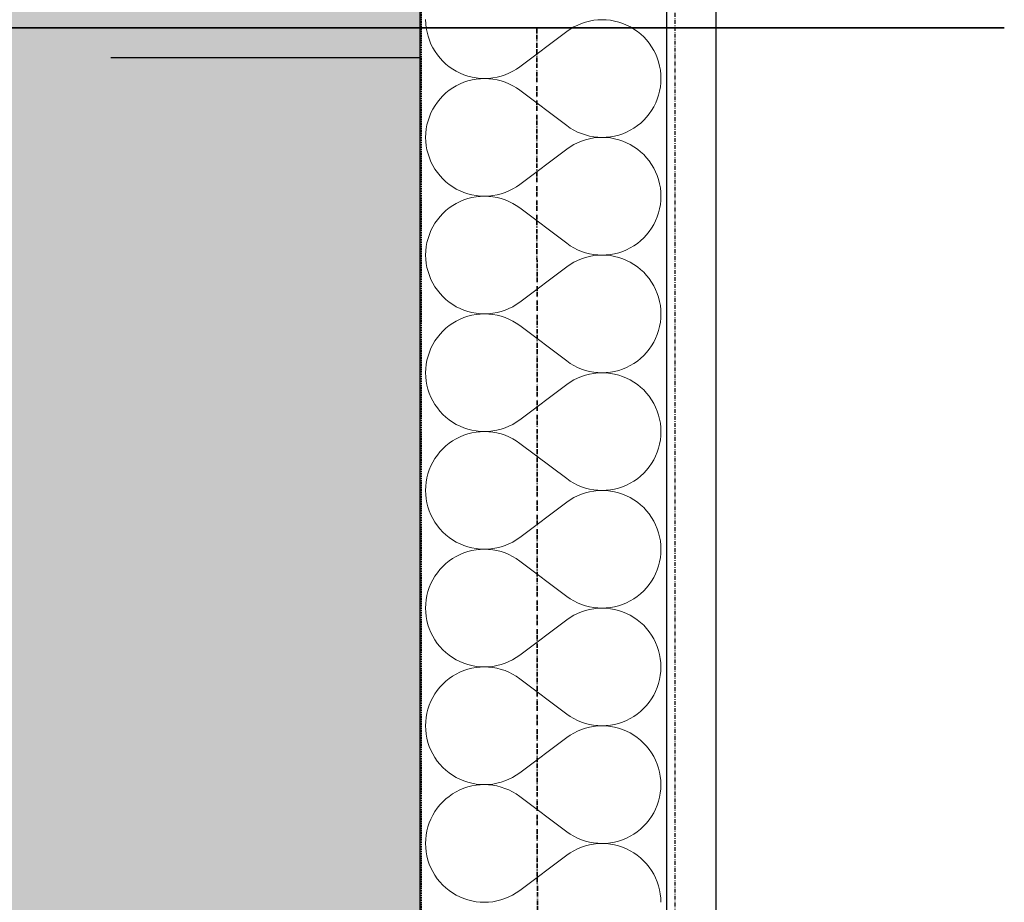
# Model space of a CAD drawing. Header units: millimetres. Extents: x -28761 to 4793, y -4271 to 20239.
# Tile 114 of 256: x -581 to 56, y 1410 to 1981. Entities that reach past the tile are written whole.
import ezdxf

# ---------------------------------------------------------------- set-up
doc = ezdxf.new("R2010")
doc.units = ezdxf.units.MM
doc.header["$MEASUREMENT"] = 0
for name, pattern in [('Telekomunikacni vodic', [9.25, 3, -0.75, 3, -0.75, 0.125, -0.75, 0.125, -0.75]), ('Wipeout_Contour', [1000, 0, -1000]), ('Čerchovaná M', [4.5, 2.5, -0.85, 0.3, -0.85]), ('Čárkovaná', [325, 200, -125]), ('čárkovaná 3', [1.5, 1, -0.5])]:
    doc.linetypes.add(name, pattern=pattern)
for name, color, linetype in [('5._POHLED ZÁPADNÍ_1_Konstrukce - nenosné', 7, 'Continuous'), ('5._POHLED ZÁPADNÍ_1_Konstrukce - nosné', 7, 'Continuous'), ('5._POHLED ZÁPADNÍ_1_Nové_Konstrukce - nenosné', 7, 'Continuous'), ('5._POHLED ZÁPADNÍ_1_Nové_Konstrukce - nosné', 7, 'Continuous'), ('5._POHLED ZÁPADNÍ_1_Nové_Výplně – Řezové', 7, 'Continuous'), ('5._POHLED ZÁPADNÍ_1_TZB - elektroinstalace', 7, 'Continuous'), ('5._POHLED ZÁPADNÍ_1_Výplně – Řezové', 7, 'Continuous')]:
    doc.layers.add(name, color=color, linetype=linetype)

# ---------------------------------------------------------------- blocks, each defined once
blk = doc.blocks.new('*X12', base_point=(-30186.65, -6515.26))
at = {"layer": '5._POHLED ZÁPADNÍ_1_Nové_Výplně – Řezové', "color": 21, "linetype": 'Continuous', "lineweight": 20, "true_color": 0xffaaaa}
for p, q in [((-318.61, 1981), (-318.51, 1978.28)), ((-318.51, 1978.28), (-318.22, 1975.57)), ((-220.18, 1977.53), (-222.61, 1976.31)), ((-217.66, 1978.57), (-220.18, 1977.53)), ((-215.08, 1979.43), (-217.66, 1978.57)), ((-212.45, 1980.11), (-215.08, 1979.43)), ((-209.77, 1980.59), (-212.45, 1980.11)), ((-207.07, 1980.88), (-209.77, 1980.59)), ((-204.35, 1980.98), (-207.07, 1980.88)), ((-201.63, 1980.89), (-204.35, 1980.98)), ((-198.92, 1980.6), (-201.63, 1980.89)), ((-196.25, 1980.11), (-198.92, 1980.6)), ((-193.61, 1979.44), (-196.25, 1980.11)), ((-191.03, 1978.58), (-193.61, 1979.44)), ((-188.51, 1977.54), (-191.03, 1978.58)), ((-186.08, 1976.33), (-188.51, 1977.54)), ((-318.22, 1975.57), (-317.74, 1972.9)), ((-317.74, 1972.9), (-317.07, 1970.26)), ((-317.07, 1970.26), (-316.21, 1967.68)), ((-227.18, 1973.37), (-257.66, 1950.51)), ((-224.95, 1974.92), (-227.18, 1973.37)), ((-222.61, 1976.31), (-224.95, 1974.92)), ((-183.74, 1974.94), (-186.08, 1976.33)), ((-181.51, 1973.39), (-183.74, 1974.94)), ((-179.39, 1971.68), (-181.51, 1973.39)), ((-177.4, 1969.83), (-179.39, 1971.68)), ((-316.21, 1967.68), (-315.17, 1965.17)), ((-315.17, 1965.17), (-313.95, 1962.73)), ((-175.54, 1967.84), (-177.4, 1969.83)), ((-173.83, 1965.72), (-175.54, 1967.84)), ((-172.28, 1963.48), (-173.83, 1965.72)), ((-313.95, 1962.73), (-312.56, 1960.39)), ((-312.56, 1960.39), (-311.01, 1958.16)), ((-311.01, 1958.16), (-309.3, 1956.04)), ((-170.89, 1961.14), (-172.28, 1963.48)), ((-169.68, 1958.71), (-170.89, 1961.14)), ((-168.63, 1956.2), (-169.68, 1958.71)), ((-309.3, 1956.04), (-307.45, 1954.05)), ((-307.45, 1954.05), (-305.45, 1952.2)), ((-305.45, 1952.2), (-303.34, 1950.49)), ((-167.78, 1953.62), (-168.63, 1956.2)), ((-167.1, 1950.98), (-167.78, 1953.62)), ((-166.62, 1948.3), (-167.1, 1950.98)), ((-303.34, 1950.49), (-301.1, 1948.94)), ((-301.1, 1948.94), (-298.76, 1947.55)), ((-298.76, 1947.55), (-296.33, 1946.33)), ((-296.33, 1946.33), (-293.81, 1945.29)), ((-293.81, 1945.29), (-291.23, 1944.44)), ((-269.76, 1944.45), (-267.18, 1945.31)), ((-267.18, 1945.31), (-264.66, 1946.35)), ((-264.66, 1946.35), (-262.23, 1947.57)), ((-262.23, 1947.57), (-259.89, 1948.96)), ((-259.89, 1948.96), (-257.66, 1950.51)), ((-166.33, 1945.6), (-166.62, 1948.3)), ((-166.23, 1942.88), (-166.33, 1945.6)), ((-298.76, 1938.25), (-301.1, 1936.86)), ((-296.33, 1939.46), (-298.76, 1938.25)), ((-293.81, 1940.5), (-296.33, 1939.46)), ((-291.23, 1941.36), (-293.81, 1940.5)), ((-291.23, 1944.44), (-288.6, 1943.76)), ((-288.6, 1942.03), (-291.23, 1941.36)), ((-288.6, 1943.76), (-285.92, 1943.28)), ((-285.92, 1942.51), (-288.6, 1942.03)), ((-285.92, 1943.28), (-283.21, 1942.99)), ((-283.21, 1942.8), (-285.92, 1942.51)), ((-283.21, 1942.99), (-280.49, 1942.9)), ((-280.49, 1942.9), (-283.21, 1942.8)), ((-280.49, 1942.9), (-277.78, 1942.99)), ((-277.78, 1942.8), (-280.49, 1942.9)), ((-277.78, 1942.99), (-275.07, 1943.29)), ((-275.07, 1942.5), (-277.78, 1942.8)), ((-275.07, 1943.29), (-272.39, 1943.77)), ((-272.39, 1942.02), (-275.07, 1942.5)), ((-272.39, 1943.77), (-269.76, 1944.45)), ((-269.76, 1941.34), (-272.39, 1942.02)), ((-267.18, 1940.48), (-269.76, 1941.34)), ((-264.67, 1939.44), (-267.18, 1940.48)), ((-262.23, 1938.22), (-264.67, 1939.44)), ((-259.9, 1936.83), (-262.23, 1938.22)), ((-166.62, 1937.46), (-166.33, 1940.16)), ((-166.33, 1940.16), (-166.23, 1942.88)), ((-307.45, 1931.75), (-309.3, 1929.76)), ((-305.46, 1933.6), (-307.45, 1931.75)), ((-303.34, 1935.31), (-305.46, 1933.6)), ((-301.1, 1936.86), (-303.34, 1935.31)), ((-257.66, 1935.27), (-259.9, 1936.83)), ((-227.19, 1912.41), (-257.66, 1935.27)), ((-168.64, 1929.56), (-167.78, 1932.14)), ((-167.78, 1932.14), (-167.11, 1934.78)), ((-167.11, 1934.78), (-166.62, 1937.46)), ((-312.56, 1925.41), (-313.95, 1923.07)), ((-311.01, 1927.64), (-312.56, 1925.41)), ((-309.3, 1929.76), (-311.01, 1927.64)), ((-170.9, 1924.62), (-169.68, 1927.05)), ((-169.68, 1927.05), (-168.64, 1929.56)), ((-315.17, 1920.64), (-316.21, 1918.12)), ((-313.95, 1923.07), (-315.17, 1920.64)), ((-175.55, 1917.93), (-173.84, 1920.04)), ((-173.84, 1920.04), (-172.29, 1922.28)), ((-172.29, 1922.28), (-170.9, 1924.62)), ((-317.75, 1912.91), (-318.23, 1910.23)), ((-317.07, 1915.54), (-317.75, 1912.91)), ((-316.21, 1918.12), (-317.07, 1915.54)), ((-181.51, 1912.38), (-179.39, 1914.08)), ((-179.39, 1914.08), (-177.4, 1915.94)), ((-177.4, 1915.94), (-175.55, 1917.93)), ((-318.52, 1907.53), (-318.62, 1904.81)), ((-318.23, 1910.23), (-318.52, 1907.53)), ((-227.19, 1912.41), (-224.96, 1910.86)), ((-224.96, 1910.86), (-222.62, 1909.47)), ((-222.62, 1909.47), (-220.19, 1908.25)), ((-220.19, 1908.25), (-217.67, 1907.2)), ((-217.67, 1907.2), (-215.09, 1906.34)), ((-215.09, 1906.34), (-212.46, 1905.67)), ((-196.26, 1905.66), (-193.62, 1906.33)), ((-193.62, 1906.33), (-191.04, 1907.18)), ((-191.04, 1907.18), (-188.52, 1908.22)), ((-188.52, 1908.22), (-186.09, 1909.44)), ((-186.09, 1909.44), (-183.75, 1910.83)), ((-183.75, 1910.83), (-181.51, 1912.38)), ((-318.62, 1904.81), (-318.52, 1902.09)), ((-318.52, 1902.09), (-318.23, 1899.38)), ((-222.62, 1900.12), (-224.96, 1898.73)), ((-220.19, 1901.34), (-222.62, 1900.12)), ((-217.67, 1902.38), (-220.19, 1901.34)), ((-215.09, 1903.24), (-217.67, 1902.38)), ((-212.46, 1903.92), (-215.09, 1903.24)), ((-212.46, 1905.67), (-209.78, 1905.18)), ((-209.78, 1904.4), (-212.46, 1903.92)), ((-209.78, 1905.18), (-207.08, 1904.89)), ((-207.08, 1904.69), (-209.78, 1904.4)), ((-207.08, 1904.89), (-204.36, 1904.79)), ((-204.36, 1904.79), (-207.08, 1904.69)), ((-204.36, 1904.79), (-201.64, 1904.89)), ((-201.64, 1904.69), (-204.36, 1904.79)), ((-201.64, 1904.89), (-198.93, 1905.17)), ((-198.93, 1904.41), (-201.64, 1904.69)), ((-198.93, 1905.17), (-196.26, 1905.66)), ((-196.26, 1903.92), (-198.93, 1904.41)), ((-193.62, 1903.25), (-196.26, 1903.92)), ((-191.04, 1902.39), (-193.62, 1903.25)), ((-188.52, 1901.35), (-191.04, 1902.39)), ((-186.09, 1900.14), (-188.52, 1901.35)), ((-183.75, 1898.75), (-186.09, 1900.14)), ((-318.23, 1899.38), (-317.75, 1896.71)), ((-317.75, 1896.71), (-317.08, 1894.07)), ((-317.08, 1894.07), (-316.22, 1891.49)), ((-227.19, 1897.17), (-257.67, 1874.32)), ((-224.96, 1898.73), (-227.19, 1897.17)), ((-181.52, 1897.2), (-183.75, 1898.75)), ((-179.4, 1895.49), (-181.52, 1897.2)), ((-177.41, 1893.64), (-179.4, 1895.49)), ((-175.55, 1891.65), (-177.41, 1893.64)), ((-316.22, 1891.49), (-315.18, 1888.97)), ((-315.18, 1888.97), (-313.96, 1886.54)), ((-173.84, 1889.53), (-175.55, 1891.65)), ((-172.29, 1887.29), (-173.84, 1889.53)), ((-170.9, 1884.95), (-172.29, 1887.29)), ((-313.96, 1886.54), (-312.57, 1884.2)), ((-312.57, 1884.2), (-311.02, 1881.97)), ((-311.02, 1881.97), (-309.31, 1879.85)), ((-169.69, 1882.52), (-170.9, 1884.95)), ((-168.65, 1880.01), (-169.69, 1882.52)), ((-309.31, 1879.85), (-307.46, 1877.86)), ((-307.46, 1877.86), (-305.46, 1876.01)), ((-305.46, 1876.01), (-303.35, 1874.3)), ((-167.79, 1877.43), (-168.65, 1880.01)), ((-167.11, 1874.79), (-167.79, 1877.43)), ((-166.63, 1872.11), (-167.11, 1874.79)), ((-303.35, 1874.3), (-301.11, 1872.75)), ((-301.11, 1872.75), (-298.77, 1871.36)), ((-298.77, 1871.36), (-296.34, 1870.14)), ((-296.34, 1870.14), (-293.82, 1869.1)), ((-293.82, 1869.1), (-291.24, 1868.24)), ((-291.24, 1868.24), (-288.61, 1867.57)), ((-272.4, 1867.58), (-269.77, 1868.26)), ((-269.77, 1868.26), (-267.19, 1869.12)), ((-267.19, 1869.12), (-264.67, 1870.16)), ((-264.67, 1870.16), (-262.24, 1871.38)), ((-262.24, 1871.38), (-259.9, 1872.77)), ((-259.9, 1872.77), (-257.67, 1874.32)), ((-166.34, 1869.41), (-166.63, 1872.11)), ((-166.24, 1866.69), (-166.34, 1869.41)), ((-298.77, 1862.06), (-301.11, 1860.67)), ((-296.34, 1863.27), (-298.77, 1862.06)), ((-293.82, 1864.31), (-296.34, 1863.27)), ((-291.24, 1865.17), (-293.82, 1864.31)), ((-288.61, 1865.84), (-291.24, 1865.17)), ((-288.61, 1867.57), (-285.93, 1867.09)), ((-285.93, 1866.32), (-288.61, 1865.84)), ((-285.93, 1867.09), (-283.22, 1866.8)), ((-283.22, 1866.61), (-285.93, 1866.32)), ((-283.22, 1866.8), (-280.5, 1866.71)), ((-280.5, 1866.71), (-283.22, 1866.61)), ((-280.5, 1866.71), (-277.79, 1866.8)), ((-277.79, 1866.61), (-280.5, 1866.71)), ((-277.79, 1866.8), (-275.08, 1867.1)), ((-275.08, 1866.31), (-277.79, 1866.61)), ((-275.08, 1867.1), (-272.4, 1867.58)), ((-272.4, 1865.83), (-275.08, 1866.31)), ((-269.77, 1865.15), (-272.4, 1865.83)), ((-267.19, 1864.29), (-269.77, 1865.15)), ((-264.68, 1863.25), (-267.19, 1864.29)), ((-262.24, 1862.03), (-264.68, 1863.25)), ((-259.91, 1860.64), (-262.24, 1862.03)), ((-166.63, 1861.27), (-166.34, 1863.97)), ((-166.34, 1863.97), (-166.24, 1866.69)), ((-307.46, 1855.56), (-309.31, 1853.57)), ((-305.47, 1857.41), (-307.46, 1855.56)), ((-303.35, 1859.12), (-305.47, 1857.41)), ((-301.11, 1860.67), (-303.35, 1859.12)), ((-257.67, 1859.08), (-259.91, 1860.64)), ((-227.2, 1836.22), (-257.67, 1859.08)), ((-168.65, 1853.37), (-167.79, 1855.95)), ((-167.79, 1855.95), (-167.12, 1858.59)), ((-167.12, 1858.59), (-166.63, 1861.27)), ((-312.57, 1849.22), (-313.96, 1846.88)), ((-311.02, 1851.45), (-312.57, 1849.22)), ((-309.31, 1853.57), (-311.02, 1851.45)), ((-170.91, 1848.43), (-169.69, 1850.86)), ((-169.69, 1850.86), (-168.65, 1853.37)), ((-315.18, 1844.45), (-316.22, 1841.93)), ((-313.96, 1846.88), (-315.18, 1844.45)), ((-175.56, 1841.74), (-173.85, 1843.85)), ((-173.85, 1843.85), (-172.3, 1846.09)), ((-172.3, 1846.09), (-170.91, 1848.43)), ((-317.76, 1836.72), (-318.24, 1834.04)), ((-317.08, 1839.35), (-317.76, 1836.72)), ((-316.22, 1841.93), (-317.08, 1839.35)), ((-227.2, 1836.22), (-224.97, 1834.67)), ((-183.76, 1834.64), (-181.52, 1836.19)), ((-181.52, 1836.19), (-179.41, 1837.89)), ((-179.41, 1837.89), (-177.41, 1839.75)), ((-177.41, 1839.75), (-175.56, 1841.74)), ((-318.53, 1831.33), (-318.63, 1828.62)), ((-318.24, 1834.04), (-318.53, 1831.33)), ((-224.97, 1834.67), (-222.63, 1833.28)), ((-222.63, 1833.28), (-220.2, 1832.06)), ((-220.2, 1832.06), (-217.68, 1831.01)), ((-217.68, 1831.01), (-215.1, 1830.15)), ((-215.1, 1830.15), (-212.47, 1829.48)), ((-196.27, 1829.46), (-193.63, 1830.14)), ((-193.63, 1830.14), (-191.05, 1830.99)), ((-191.05, 1830.99), (-188.53, 1832.03)), ((-188.53, 1832.03), (-186.1, 1833.25)), ((-186.1, 1833.25), (-183.76, 1834.64)), ((-318.63, 1828.62), (-318.53, 1825.9)), ((-318.53, 1825.9), (-318.24, 1823.19)), ((-222.63, 1823.93), (-224.97, 1822.54)), ((-220.2, 1825.15), (-222.63, 1823.93)), ((-217.69, 1826.19), (-220.2, 1825.15)), ((-215.1, 1827.05), (-217.69, 1826.19)), ((-212.47, 1827.72), (-215.1, 1827.05)), ((-212.47, 1829.48), (-209.79, 1828.99)), ((-209.79, 1828.21), (-212.47, 1827.72)), ((-209.79, 1828.99), (-207.09, 1828.7)), ((-207.09, 1828.5), (-209.79, 1828.21)), ((-207.09, 1828.7), (-204.37, 1828.6)), ((-204.37, 1828.6), (-207.09, 1828.5)), ((-204.37, 1828.6), (-201.65, 1828.7)), ((-201.65, 1828.5), (-204.37, 1828.6)), ((-201.65, 1828.7), (-198.94, 1828.98)), ((-198.94, 1828.21), (-201.65, 1828.5)), ((-198.94, 1828.98), (-196.27, 1829.46)), ((-196.27, 1827.73), (-198.94, 1828.21)), ((-193.63, 1827.06), (-196.27, 1827.73)), ((-191.05, 1826.2), (-193.63, 1827.06)), ((-188.54, 1825.16), (-191.05, 1826.2)), ((-186.1, 1823.95), (-188.54, 1825.16)), ((-183.76, 1822.56), (-186.1, 1823.95)), ((-318.24, 1823.19), (-317.76, 1820.51)), ((-317.76, 1820.51), (-317.09, 1817.88)), ((-317.09, 1817.88), (-316.23, 1815.3)), ((-227.2, 1820.98), (-257.68, 1798.13)), ((-224.97, 1822.54), (-227.2, 1820.98)), ((-181.53, 1821.01), (-183.76, 1822.56)), ((-179.41, 1819.3), (-181.53, 1821.01)), ((-177.42, 1817.45), (-179.41, 1819.3)), ((-175.56, 1815.46), (-177.42, 1817.45)), ((-316.23, 1815.3), (-315.19, 1812.78)), ((-315.19, 1812.78), (-313.97, 1810.35)), ((-173.86, 1813.34), (-175.56, 1815.46)), ((-172.3, 1811.1), (-173.86, 1813.34)), ((-170.91, 1808.76), (-172.3, 1811.1)), ((-313.97, 1810.35), (-312.58, 1808.01)), ((-312.58, 1808.01), (-311.03, 1805.78)), ((-311.03, 1805.78), (-309.32, 1803.66)), ((-169.7, 1806.33), (-170.91, 1808.76)), ((-168.66, 1803.82), (-169.7, 1806.33)), ((-309.32, 1803.66), (-307.47, 1801.67)), ((-307.47, 1801.67), (-305.48, 1799.81)), ((-305.48, 1799.81), (-303.36, 1798.11)), ((-303.36, 1798.11), (-301.12, 1796.56)), ((-259.91, 1796.58), (-257.68, 1798.13)), ((-167.8, 1801.24), (-168.66, 1803.82)), ((-167.12, 1798.6), (-167.8, 1801.24)), ((-166.64, 1795.92), (-167.12, 1798.6)), ((-301.12, 1796.56), (-298.78, 1795.17)), ((-298.78, 1795.17), (-296.35, 1793.95)), ((-296.35, 1793.95), (-293.83, 1792.91)), ((-293.83, 1792.91), (-291.25, 1792.05)), ((-291.25, 1792.05), (-288.62, 1791.38)), ((-272.41, 1791.39), (-269.78, 1792.07)), ((-269.78, 1792.07), (-267.2, 1792.93)), ((-267.2, 1792.93), (-264.69, 1793.97)), ((-264.69, 1793.97), (-262.25, 1795.19)), ((-262.25, 1795.19), (-259.91, 1796.58)), ((-166.35, 1793.22), (-166.64, 1795.92)), ((-166.25, 1790.5), (-166.35, 1793.22)), ((-298.78, 1785.87), (-301.12, 1784.48)), ((-296.35, 1787.08), (-298.78, 1785.87)), ((-293.84, 1788.12), (-296.35, 1787.08)), ((-291.25, 1788.98), (-293.84, 1788.12)), ((-288.62, 1789.65), (-291.25, 1788.98)), ((-288.62, 1791.38), (-285.94, 1790.9)), ((-285.94, 1790.13), (-288.62, 1789.65)), ((-285.94, 1790.9), (-283.23, 1790.61)), ((-283.23, 1790.42), (-285.94, 1790.13)), ((-283.23, 1790.61), (-280.52, 1790.52)), ((-280.52, 1790.52), (-283.23, 1790.42)), ((-280.52, 1790.52), (-277.8, 1790.61)), ((-277.8, 1790.42), (-280.52, 1790.52)), ((-277.8, 1790.61), (-275.09, 1790.91)), ((-275.09, 1790.12), (-277.8, 1790.42)), ((-275.09, 1790.91), (-272.41, 1791.39)), ((-272.41, 1789.64), (-275.09, 1790.12)), ((-269.78, 1788.96), (-272.41, 1789.64)), ((-267.2, 1788.1), (-269.78, 1788.96)), ((-264.69, 1787.06), (-267.2, 1788.1)), ((-262.25, 1785.84), (-264.69, 1787.06)), ((-259.92, 1784.45), (-262.25, 1785.84)), ((-166.64, 1785.08), (-166.35, 1787.78)), ((-166.35, 1787.78), (-166.25, 1790.5)), ((-307.47, 1779.37), (-309.32, 1777.38)), ((-305.48, 1781.22), (-307.47, 1779.37)), ((-303.36, 1782.93), (-305.48, 1781.22)), ((-301.12, 1784.48), (-303.36, 1782.93)), ((-257.68, 1782.89), (-259.92, 1784.45)), ((-227.21, 1760.03), (-257.68, 1782.89)), ((-168.66, 1777.18), (-167.8, 1779.76)), ((-167.8, 1779.76), (-167.13, 1782.4)), ((-167.13, 1782.4), (-166.64, 1785.08)), ((-312.59, 1773.03), (-313.97, 1770.69)), ((-311.03, 1775.26), (-312.59, 1773.03)), ((-309.32, 1777.38), (-311.03, 1775.26)), ((-170.92, 1772.24), (-169.7, 1774.67)), ((-169.7, 1774.67), (-168.66, 1777.18)), ((-315.19, 1768.26), (-316.23, 1765.74)), ((-313.97, 1770.69), (-315.19, 1768.26)), ((-175.57, 1765.55), (-173.86, 1767.66)), ((-173.86, 1767.66), (-172.31, 1769.9)), ((-172.31, 1769.9), (-170.92, 1772.24)), ((-317.77, 1760.53), (-318.25, 1757.85)), ((-317.09, 1763.16), (-317.77, 1760.53)), ((-316.23, 1765.74), (-317.09, 1763.16)), ((-227.21, 1760.03), (-224.98, 1758.48)), ((-183.77, 1758.45), (-181.54, 1760)), ((-181.54, 1760), (-179.42, 1761.7)), ((-179.42, 1761.7), (-177.42, 1763.55)), ((-177.42, 1763.55), (-175.57, 1765.55)), ((-318.54, 1755.14), (-318.64, 1752.43)), ((-318.25, 1757.85), (-318.54, 1755.14)), ((-224.98, 1758.48), (-222.64, 1757.09)), ((-222.64, 1757.09), (-220.21, 1755.87)), ((-220.21, 1755.87), (-217.7, 1754.82)), ((-217.7, 1754.82), (-215.11, 1753.96)), ((-215.11, 1753.96), (-212.48, 1753.29)), ((-212.48, 1753.29), (-209.8, 1752.8)), ((-198.95, 1752.79), (-196.28, 1753.27)), ((-196.28, 1753.27), (-193.64, 1753.95)), ((-193.64, 1753.95), (-191.06, 1754.8)), ((-191.06, 1754.8), (-188.54, 1755.84)), ((-188.54, 1755.84), (-186.11, 1757.06)), ((-186.11, 1757.06), (-183.77, 1758.45)), ((-318.64, 1752.43), (-318.54, 1749.71)), ((-318.54, 1749.71), (-318.25, 1747)), ((-318.25, 1747), (-317.77, 1744.32)), ((-222.64, 1747.74), (-224.98, 1746.35)), ((-220.21, 1748.96), (-222.64, 1747.74)), ((-217.7, 1750), (-220.21, 1748.96)), ((-215.12, 1750.86), (-217.7, 1750)), ((-212.48, 1751.53), (-215.12, 1750.86)), ((-209.8, 1752.02), (-212.48, 1751.53)), ((-209.8, 1752.8), (-207.1, 1752.51)), ((-207.1, 1752.31), (-209.8, 1752.02)), ((-207.1, 1752.51), (-204.38, 1752.41)), ((-204.38, 1752.41), (-207.1, 1752.31)), ((-204.38, 1752.41), (-201.66, 1752.5)), ((-201.66, 1752.31), (-204.38, 1752.41)), ((-201.66, 1752.5), (-198.95, 1752.79)), ((-198.95, 1752.02), (-201.66, 1752.31)), ((-196.28, 1751.54), (-198.95, 1752.02)), ((-193.64, 1750.87), (-196.28, 1751.54)), ((-191.06, 1750.01), (-193.64, 1750.87)), ((-188.55, 1748.97), (-191.06, 1750.01)), ((-186.11, 1747.76), (-188.55, 1748.97)), ((-183.77, 1746.37), (-186.11, 1747.76)), ((-317.77, 1744.32), (-317.1, 1741.69)), ((-317.1, 1741.69), (-316.24, 1739.11)), ((-227.21, 1744.79), (-257.69, 1721.94)), ((-224.98, 1746.35), (-227.21, 1744.79)), ((-181.54, 1744.82), (-183.77, 1746.37)), ((-179.42, 1743.11), (-181.54, 1744.82)), ((-177.43, 1741.26), (-179.42, 1743.11)), ((-175.57, 1739.27), (-177.43, 1741.26)), ((-316.24, 1739.11), (-315.2, 1736.59)), ((-315.2, 1736.59), (-313.98, 1734.16)), ((-313.98, 1734.16), (-312.59, 1731.82)), ((-173.87, 1737.15), (-175.57, 1739.27)), ((-172.31, 1734.91), (-173.87, 1737.15)), ((-170.93, 1732.57), (-172.31, 1734.91)), ((-312.59, 1731.82), (-311.04, 1729.59)), ((-311.04, 1729.59), (-309.33, 1727.47)), ((-169.71, 1730.14), (-170.93, 1732.57)), ((-168.67, 1727.63), (-169.71, 1730.14)), ((-309.33, 1727.47), (-307.48, 1725.48)), ((-307.48, 1725.48), (-305.49, 1723.62)), ((-305.49, 1723.62), (-303.37, 1721.92)), ((-303.37, 1721.92), (-301.13, 1720.37)), ((-259.93, 1720.39), (-257.69, 1721.94)), ((-167.81, 1725.05), (-168.67, 1727.63)), ((-167.13, 1722.41), (-167.81, 1725.05)), ((-166.65, 1719.73), (-167.13, 1722.41)), ((-301.13, 1720.37), (-298.79, 1718.98)), ((-298.79, 1718.98), (-296.36, 1717.76)), ((-296.36, 1717.76), (-293.85, 1716.72)), ((-293.85, 1716.72), (-291.26, 1715.86)), ((-291.26, 1715.86), (-288.63, 1715.19)), ((-288.63, 1715.19), (-285.95, 1714.71)), ((-275.1, 1714.72), (-272.43, 1715.2)), ((-272.43, 1715.2), (-269.79, 1715.87)), ((-269.79, 1715.87), (-267.21, 1716.74)), ((-267.21, 1716.74), (-264.7, 1717.78)), ((-264.7, 1717.78), (-262.26, 1719)), ((-262.26, 1719), (-259.93, 1720.39)), ((-166.36, 1717.03), (-166.65, 1719.73)), ((-166.26, 1714.31), (-166.36, 1717.03)), ((-298.79, 1709.68), (-301.13, 1708.29)), ((-296.36, 1710.89), (-298.79, 1709.68)), ((-293.85, 1711.93), (-296.36, 1710.89)), ((-291.26, 1712.79), (-293.85, 1711.93)), ((-288.63, 1713.46), (-291.26, 1712.79)), ((-285.95, 1713.94), (-288.63, 1713.46)), ((-285.95, 1714.71), (-283.24, 1714.42)), ((-283.24, 1714.23), (-285.95, 1713.94)), ((-283.24, 1714.42), (-280.53, 1714.32)), ((-280.53, 1714.32), (-283.24, 1714.23)), ((-280.53, 1714.32), (-277.81, 1714.42)), ((-277.81, 1714.23), (-280.53, 1714.32)), ((-277.81, 1714.42), (-275.1, 1714.72)), ((-275.1, 1713.93), (-277.81, 1714.23)), ((-272.43, 1713.45), (-275.1, 1713.93)), ((-269.79, 1712.77), (-272.43, 1713.45)), ((-267.21, 1711.91), (-269.79, 1712.77)), ((-264.7, 1710.87), (-267.21, 1711.91)), ((-262.27, 1709.65), (-264.7, 1710.87)), ((-259.93, 1708.26), (-262.27, 1709.65)), ((-167.14, 1706.21), (-166.65, 1708.89)), ((-166.65, 1708.89), (-166.36, 1711.59)), ((-166.36, 1711.59), (-166.26, 1714.31)), ((-307.48, 1703.18), (-309.34, 1701.19)), ((-305.49, 1705.03), (-307.48, 1703.18)), ((-303.37, 1706.74), (-305.49, 1705.03)), ((-301.13, 1708.29), (-303.37, 1706.74)), ((-257.69, 1706.7), (-259.93, 1708.26)), ((-227.22, 1683.84), (-257.69, 1706.7)), ((-168.67, 1700.99), (-167.81, 1703.57)), ((-167.81, 1703.57), (-167.14, 1706.21)), ((-312.6, 1696.84), (-313.98, 1694.5)), ((-311.04, 1699.07), (-312.6, 1696.84)), ((-309.34, 1701.19), (-311.04, 1699.07)), ((-172.32, 1693.71), (-170.93, 1696.05)), ((-170.93, 1696.05), (-169.71, 1698.48)), ((-169.71, 1698.48), (-168.67, 1700.99)), ((-316.25, 1689.55), (-317.1, 1686.97)), ((-315.2, 1692.07), (-316.25, 1689.55)), ((-313.98, 1694.5), (-315.2, 1692.07)), ((-175.58, 1689.35), (-173.87, 1691.47)), ((-173.87, 1691.47), (-172.32, 1693.71)), ((-317.78, 1684.34), (-318.26, 1681.66)), ((-317.1, 1686.97), (-317.78, 1684.34)), ((-227.22, 1683.84), (-224.99, 1682.29)), ((-183.78, 1682.26), (-181.55, 1683.81)), ((-181.55, 1683.81), (-179.43, 1685.51)), ((-179.43, 1685.51), (-177.43, 1687.36)), ((-177.43, 1687.36), (-175.58, 1689.35)), ((-318.55, 1678.95), (-318.65, 1676.23)), ((-318.26, 1681.66), (-318.55, 1678.95)), ((-224.99, 1682.29), (-222.65, 1680.9)), ((-222.65, 1680.9), (-220.22, 1679.68)), ((-220.22, 1679.68), (-217.71, 1678.63)), ((-217.71, 1678.63), (-215.13, 1677.77)), ((-215.13, 1677.77), (-212.49, 1677.1)), ((-212.49, 1677.1), (-209.81, 1676.61)), ((-198.97, 1676.6), (-196.29, 1677.08)), ((-196.29, 1677.08), (-193.65, 1677.76)), ((-193.65, 1677.76), (-191.07, 1678.61)), ((-191.07, 1678.61), (-188.56, 1679.65)), ((-188.56, 1679.65), (-186.12, 1680.87)), ((-186.12, 1680.87), (-183.78, 1682.26)), ((-318.65, 1676.23), (-318.55, 1673.52)), ((-318.55, 1673.52), (-318.26, 1670.81)), ((-318.26, 1670.81), (-317.78, 1668.13)), ((-222.65, 1671.55), (-224.99, 1670.16)), ((-220.22, 1672.77), (-222.65, 1671.55)), ((-217.71, 1673.81), (-220.22, 1672.77)), ((-215.13, 1674.67), (-217.71, 1673.81)), ((-212.49, 1675.34), (-215.13, 1674.67)), ((-209.81, 1675.83), (-212.49, 1675.34)), ((-209.81, 1676.61), (-207.11, 1676.32)), ((-207.11, 1676.12), (-209.81, 1675.83)), ((-207.11, 1676.32), (-204.39, 1676.22)), ((-204.39, 1676.22), (-207.11, 1676.12)), ((-204.39, 1676.22), (-201.67, 1676.31)), ((-201.67, 1676.12), (-204.39, 1676.22)), ((-201.67, 1676.31), (-198.97, 1676.6)), ((-198.97, 1675.83), (-201.67, 1676.12)), ((-196.29, 1675.35), (-198.97, 1675.83)), ((-193.65, 1674.68), (-196.29, 1675.35)), ((-191.07, 1673.82), (-193.65, 1674.68)), ((-188.56, 1672.78), (-191.07, 1673.82)), ((-186.12, 1671.56), (-188.56, 1672.78)), ((-183.78, 1670.18), (-186.12, 1671.56)), ((-317.78, 1668.13), (-317.11, 1665.5)), ((-317.11, 1665.5), (-316.25, 1662.92)), ((-227.22, 1668.6), (-257.7, 1645.75)), ((-224.99, 1670.16), (-227.22, 1668.6)), ((-181.55, 1668.63), (-183.78, 1670.18)), ((-179.43, 1666.92), (-181.55, 1668.63)), ((-177.44, 1665.07), (-179.43, 1666.92)), ((-175.58, 1663.08), (-177.44, 1665.07)), ((-316.25, 1662.92), (-315.21, 1660.4)), ((-315.21, 1660.4), (-313.99, 1657.97)), ((-313.99, 1657.97), (-312.6, 1655.63)), ((-173.88, 1660.96), (-175.58, 1663.08)), ((-172.32, 1658.72), (-173.88, 1660.96)), ((-170.94, 1656.38), (-172.32, 1658.72)), ((-312.6, 1655.63), (-311.05, 1653.4)), ((-311.05, 1653.4), (-309.34, 1651.28)), ((-309.34, 1651.28), (-307.49, 1649.29)), ((-169.72, 1653.95), (-170.94, 1656.38)), ((-168.68, 1651.44), (-169.72, 1653.95)), ((-167.82, 1648.86), (-168.68, 1651.44)), ((-307.49, 1649.29), (-305.5, 1647.43)), ((-305.5, 1647.43), (-303.38, 1645.73)), ((-303.38, 1645.73), (-301.14, 1644.18)), ((-259.94, 1644.2), (-257.7, 1645.75)), ((-167.15, 1646.22), (-167.82, 1648.86)), ((-166.66, 1643.54), (-167.15, 1646.22)), ((-301.14, 1644.18), (-298.8, 1642.79)), ((-298.8, 1642.79), (-296.37, 1641.57)), ((-296.37, 1641.57), (-293.86, 1640.53)), ((-293.86, 1640.53), (-291.27, 1639.67)), ((-291.27, 1639.67), (-288.64, 1639)), ((-288.64, 1639), (-285.96, 1638.52)), ((-285.96, 1638.52), (-283.26, 1638.23)), ((-277.82, 1638.23), (-275.11, 1638.53)), ((-275.11, 1638.53), (-272.44, 1639.01)), ((-272.44, 1639.01), (-269.8, 1639.68)), ((-269.8, 1639.68), (-267.22, 1640.54)), ((-267.22, 1640.54), (-264.71, 1641.59)), ((-264.71, 1641.59), (-262.27, 1642.81)), ((-262.27, 1642.81), (-259.94, 1644.2)), ((-166.37, 1640.84), (-166.66, 1643.54)), ((-166.28, 1638.12), (-166.37, 1640.84)), ((-301.14, 1632.1), (-303.38, 1630.55)), ((-298.8, 1633.49), (-301.14, 1632.1)), ((-296.37, 1634.7), (-298.8, 1633.49)), ((-293.86, 1635.74), (-296.37, 1634.7)), ((-291.27, 1636.6), (-293.86, 1635.74)), ((-288.64, 1637.27), (-291.27, 1636.6)), ((-285.96, 1637.75), (-288.64, 1637.27)), ((-283.26, 1638.04), (-285.96, 1637.75)), ((-283.26, 1638.23), (-280.54, 1638.13)), ((-280.54, 1638.13), (-283.26, 1638.04)), ((-280.54, 1638.13), (-277.82, 1638.23)), ((-277.82, 1638.04), (-280.54, 1638.13)), ((-275.11, 1637.74), (-277.82, 1638.04)), ((-272.44, 1637.26), (-275.11, 1637.74)), ((-269.8, 1636.58), (-272.44, 1637.26)), ((-267.22, 1635.72), (-269.8, 1636.58)), ((-264.71, 1634.68), (-267.22, 1635.72)), ((-262.28, 1633.46), (-264.71, 1634.68)), ((-259.94, 1632.07), (-262.28, 1633.46)), ((-167.15, 1630.02), (-166.66, 1632.69)), ((-166.66, 1632.69), (-166.37, 1635.4)), ((-166.37, 1635.4), (-166.28, 1638.12)), ((-307.49, 1626.99), (-309.35, 1625)), ((-305.5, 1628.84), (-307.49, 1626.99)), ((-303.38, 1630.55), (-305.5, 1628.84)), ((-257.7, 1630.51), (-259.94, 1632.07)), ((-227.23, 1607.65), (-257.7, 1630.51)), ((-168.68, 1624.8), (-167.82, 1627.38)), ((-167.82, 1627.38), (-167.15, 1630.02)), ((-312.61, 1620.65), (-314, 1618.31)), ((-311.05, 1622.88), (-312.61, 1620.65)), ((-309.35, 1625), (-311.05, 1622.88)), ((-172.33, 1617.52), (-170.94, 1619.86)), ((-170.94, 1619.86), (-169.72, 1622.29)), ((-169.72, 1622.29), (-168.68, 1624.8)), ((-316.26, 1613.36), (-317.12, 1610.78)), ((-315.21, 1615.88), (-316.26, 1613.36)), ((-314, 1618.31), (-315.21, 1615.88)), ((-177.45, 1611.17), (-175.59, 1613.16)), ((-175.59, 1613.16), (-173.88, 1615.28)), ((-173.88, 1615.28), (-172.33, 1617.52)), ((-317.79, 1608.15), (-318.27, 1605.47)), ((-317.12, 1610.78), (-317.79, 1608.15)), ((-227.23, 1607.65), (-225, 1606.1)), ((-183.79, 1606.06), (-181.56, 1607.62)), ((-181.56, 1607.62), (-179.44, 1609.32)), ((-179.44, 1609.32), (-177.45, 1611.17)), ((-318.56, 1602.76), (-318.66, 1600.04)), ((-318.27, 1605.47), (-318.56, 1602.76)), ((-225, 1606.1), (-222.66, 1604.71)), ((-222.66, 1604.71), (-220.23, 1603.49)), ((-220.23, 1603.49), (-217.72, 1602.44)), ((-217.72, 1602.44), (-215.14, 1601.58)), ((-215.14, 1601.58), (-212.5, 1600.91)), ((-212.5, 1600.91), (-209.82, 1600.42)), ((-209.82, 1600.42), (-207.12, 1600.13)), ((-201.68, 1600.12), (-198.98, 1600.41)), ((-198.98, 1600.41), (-196.3, 1600.89)), ((-196.3, 1600.89), (-193.66, 1601.56)), ((-193.66, 1601.56), (-191.08, 1602.42)), ((-191.08, 1602.42), (-188.57, 1603.46)), ((-188.57, 1603.46), (-186.13, 1604.68)), ((-186.13, 1604.68), (-183.79, 1606.06)), ((-318.66, 1600.04), (-318.56, 1597.33)), ((-318.56, 1597.33), (-318.27, 1594.62)), ((-318.27, 1594.62), (-317.79, 1591.94)), ((-225, 1593.97), (-227.23, 1592.41)), ((-222.66, 1595.36), (-225, 1593.97)), ((-220.23, 1596.58), (-222.66, 1595.36)), ((-217.72, 1597.62), (-220.23, 1596.58)), ((-215.14, 1598.48), (-217.72, 1597.62)), ((-212.5, 1599.15), (-215.14, 1598.48)), ((-209.82, 1599.64), (-212.5, 1599.15)), ((-207.12, 1599.93), (-209.82, 1599.64)), ((-207.12, 1600.13), (-204.4, 1600.03)), ((-204.4, 1600.03), (-207.12, 1599.93)), ((-204.4, 1600.03), (-201.68, 1600.12)), ((-201.68, 1599.93), (-204.4, 1600.03)), ((-198.98, 1599.64), (-201.68, 1599.93)), ((-196.3, 1599.16), (-198.98, 1599.64)), ((-193.66, 1598.49), (-196.3, 1599.16)), ((-191.08, 1597.63), (-193.66, 1598.49)), ((-188.57, 1596.59), (-191.08, 1597.63)), ((-186.13, 1595.37), (-188.57, 1596.59)), ((-183.79, 1593.99), (-186.13, 1595.37)), ((-181.56, 1592.44), (-183.79, 1593.99)), ((-317.79, 1591.94), (-317.12, 1589.31)), ((-317.12, 1589.31), (-316.26, 1586.73)), ((-227.23, 1592.41), (-257.71, 1569.56)), ((-179.44, 1590.73), (-181.56, 1592.44)), ((-177.45, 1588.88), (-179.44, 1590.73)), ((-175.59, 1586.88), (-177.45, 1588.88)), ((-316.26, 1586.73), (-315.22, 1584.21)), ((-315.22, 1584.21), (-314, 1581.78)), ((-314, 1581.78), (-312.61, 1579.44)), ((-173.89, 1584.77), (-175.59, 1586.88)), ((-172.34, 1582.53), (-173.89, 1584.77)), ((-170.95, 1580.19), (-172.34, 1582.53)), ((-312.61, 1579.44), (-311.06, 1577.21)), ((-311.06, 1577.21), (-309.35, 1575.09)), ((-309.35, 1575.09), (-307.5, 1573.1)), ((-169.73, 1577.76), (-170.95, 1580.19)), ((-168.69, 1575.25), (-169.73, 1577.76)), ((-167.83, 1572.67), (-168.69, 1575.25)), ((-307.5, 1573.1), (-305.51, 1571.24)), ((-305.51, 1571.24), (-303.39, 1569.54)), ((-303.39, 1569.54), (-301.15, 1567.99)), ((-259.95, 1568.01), (-257.71, 1569.56)), ((-167.16, 1570.03), (-167.83, 1572.67)), ((-166.67, 1567.35), (-167.16, 1570.03)), ((-301.15, 1567.99), (-298.81, 1566.6)), ((-298.81, 1566.6), (-296.38, 1565.38)), ((-296.38, 1565.38), (-293.87, 1564.34)), ((-293.87, 1564.34), (-291.28, 1563.48)), ((-291.28, 1563.48), (-288.65, 1562.81)), ((-288.65, 1562.81), (-285.97, 1562.33)), ((-285.97, 1562.33), (-283.27, 1562.04)), ((-283.27, 1562.04), (-280.55, 1561.94)), ((-280.55, 1561.94), (-277.83, 1562.04)), ((-277.83, 1562.04), (-275.12, 1562.33)), ((-275.12, 1562.33), (-272.45, 1562.82)), ((-272.45, 1562.82), (-269.81, 1563.49)), ((-269.81, 1563.49), (-267.23, 1564.35)), ((-267.23, 1564.35), (-264.72, 1565.4)), ((-264.72, 1565.4), (-262.29, 1566.62)), ((-262.29, 1566.62), (-259.95, 1568.01)), ((-166.38, 1564.65), (-166.67, 1567.35)), ((-166.29, 1561.93), (-166.38, 1564.65)), ((-301.16, 1555.91), (-303.39, 1554.36)), ((-298.81, 1557.29), (-301.16, 1555.91)), ((-296.38, 1558.51), (-298.81, 1557.29)), ((-293.87, 1559.55), (-296.38, 1558.51)), ((-291.29, 1560.41), (-293.87, 1559.55)), ((-288.65, 1561.08), (-291.29, 1560.41)), ((-285.97, 1561.56), (-288.65, 1561.08)), ((-283.27, 1561.85), (-285.97, 1561.56)), ((-280.55, 1561.94), (-283.27, 1561.85)), ((-277.83, 1561.84), (-280.55, 1561.94)), ((-275.12, 1561.55), (-277.83, 1561.84)), ((-272.45, 1561.07), (-275.12, 1561.55)), ((-269.81, 1560.39), (-272.45, 1561.07)), ((-267.23, 1559.53), (-269.81, 1560.39)), ((-264.72, 1558.49), (-267.23, 1559.53)), ((-262.29, 1557.27), (-264.72, 1558.49)), ((-259.95, 1555.88), (-262.29, 1557.27)), ((-257.72, 1554.32), (-259.95, 1555.88)), ((-167.16, 1553.83), (-166.67, 1556.5)), ((-166.67, 1556.5), (-166.38, 1559.21)), ((-166.38, 1559.21), (-166.29, 1561.93)), ((-307.5, 1550.8), (-309.36, 1548.81)), ((-305.51, 1552.65), (-307.5, 1550.8)), ((-303.39, 1554.36), (-305.51, 1552.65)), ((-227.24, 1531.46), (-257.72, 1554.32)), ((-168.69, 1548.61), (-167.83, 1551.19)), ((-167.83, 1551.19), (-167.16, 1553.83)), ((-312.62, 1544.46), (-314.01, 1542.12)), ((-311.06, 1546.69), (-312.62, 1544.46)), ((-309.36, 1548.81), (-311.06, 1546.69)), ((-172.34, 1541.33), (-170.95, 1543.66)), ((-170.95, 1543.66), (-169.73, 1546.1)), ((-169.73, 1546.1), (-168.69, 1548.61)), ((-316.27, 1537.17), (-317.13, 1534.59)), ((-315.22, 1539.68), (-316.27, 1537.17)), ((-314.01, 1542.12), (-315.22, 1539.68)), ((-177.46, 1534.98), (-175.6, 1536.97)), ((-175.6, 1536.97), (-173.89, 1539.09)), ((-173.89, 1539.09), (-172.34, 1541.33)), ((-317.8, 1531.95), (-318.28, 1529.28)), ((-317.13, 1534.59), (-317.8, 1531.95)), ((-227.24, 1531.46), (-225.01, 1529.91)), ((-183.8, 1529.87), (-181.57, 1531.42)), ((-181.57, 1531.42), (-179.45, 1533.13)), ((-179.45, 1533.13), (-177.46, 1534.98)), ((-318.57, 1526.57), (-318.67, 1523.85)), ((-318.67, 1523.85), (-318.58, 1521.14)), ((-318.28, 1529.28), (-318.57, 1526.57)), ((-225.01, 1529.91), (-222.67, 1528.52)), ((-222.67, 1528.52), (-220.24, 1527.3)), ((-220.24, 1527.3), (-217.73, 1526.25)), ((-217.73, 1526.25), (-215.15, 1525.39)), ((-215.15, 1525.39), (-212.51, 1524.72)), ((-212.51, 1524.72), (-209.83, 1524.23)), ((-209.83, 1524.23), (-207.13, 1523.94)), ((-207.13, 1523.74), (-209.83, 1523.45)), ((-207.13, 1523.94), (-204.41, 1523.84)), ((-204.41, 1523.84), (-207.13, 1523.74)), ((-204.41, 1523.84), (-201.69, 1523.93)), ((-201.69, 1523.74), (-204.41, 1523.84)), ((-201.69, 1523.93), (-198.99, 1524.22)), ((-198.99, 1523.45), (-201.69, 1523.74)), ((-198.99, 1524.22), (-196.31, 1524.7)), ((-196.31, 1524.7), (-193.67, 1525.37)), ((-193.67, 1525.37), (-191.09, 1526.23)), ((-191.09, 1526.23), (-188.58, 1527.27)), ((-188.58, 1527.27), (-186.14, 1528.49)), ((-186.14, 1528.49), (-183.8, 1529.87)), ((-318.58, 1521.14), (-318.28, 1518.43)), ((-318.28, 1518.43), (-317.8, 1515.75)), ((-225.01, 1517.78), (-227.24, 1516.22)), ((-222.67, 1519.17), (-225.01, 1517.78)), ((-220.24, 1520.38), (-222.67, 1519.17)), ((-217.73, 1521.43), (-220.24, 1520.38)), ((-215.15, 1522.29), (-217.73, 1521.43)), ((-212.51, 1522.96), (-215.15, 1522.29)), ((-209.83, 1523.45), (-212.51, 1522.96)), ((-196.31, 1522.97), (-198.99, 1523.45)), ((-193.67, 1522.3), (-196.31, 1522.97)), ((-191.09, 1521.44), (-193.67, 1522.3)), ((-188.58, 1520.4), (-191.09, 1521.44)), ((-186.14, 1519.18), (-188.58, 1520.4)), ((-183.8, 1517.8), (-186.14, 1519.18)), ((-181.57, 1516.25), (-183.8, 1517.8)), ((-317.8, 1515.75), (-317.13, 1513.12)), ((-317.13, 1513.12), (-316.27, 1510.54)), ((-227.24, 1516.22), (-257.72, 1493.37)), ((-179.45, 1514.54), (-181.57, 1516.25)), ((-177.46, 1512.69), (-179.45, 1514.54)), ((-175.61, 1510.69), (-177.46, 1512.69)), ((-316.27, 1510.54), (-315.23, 1508.02)), ((-315.23, 1508.02), (-314.01, 1505.59)), ((-314.01, 1505.59), (-312.62, 1503.25)), ((-173.9, 1508.58), (-175.61, 1510.69)), ((-172.35, 1506.34), (-173.9, 1508.58)), ((-170.96, 1504), (-172.35, 1506.34)), ((-312.62, 1503.25), (-311.07, 1501.02)), ((-311.07, 1501.02), (-309.36, 1498.9)), ((-309.36, 1498.9), (-307.51, 1496.91)), ((-169.74, 1501.57), (-170.96, 1504)), ((-168.7, 1499.06), (-169.74, 1501.57)), ((-167.84, 1496.47), (-168.7, 1499.06)), ((-307.51, 1496.91), (-305.52, 1495.05)), ((-305.52, 1495.05), (-303.4, 1493.35)), ((-303.4, 1493.35), (-301.16, 1491.8)), ((-259.96, 1491.82), (-257.72, 1493.37)), ((-167.17, 1493.84), (-167.84, 1496.47)), ((-166.68, 1491.16), (-167.17, 1493.84)), ((-301.16, 1491.8), (-298.82, 1490.41)), ((-298.82, 1490.41), (-296.39, 1489.19)), ((-296.39, 1489.19), (-293.88, 1488.15)), ((-293.88, 1488.15), (-291.3, 1487.29)), ((-291.3, 1487.29), (-288.66, 1486.62)), ((-288.66, 1486.62), (-285.98, 1486.14)), ((-285.98, 1486.14), (-283.28, 1485.85)), ((-283.28, 1485.66), (-285.98, 1485.37)), ((-283.28, 1485.85), (-280.56, 1485.75)), ((-280.56, 1485.75), (-283.28, 1485.66)), ((-280.56, 1485.75), (-277.84, 1485.85)), ((-277.84, 1485.65), (-280.56, 1485.75)), ((-277.84, 1485.85), (-275.13, 1486.14)), ((-275.13, 1485.36), (-277.84, 1485.65)), ((-275.13, 1486.14), (-272.46, 1486.63)), ((-272.46, 1486.63), (-269.82, 1487.3)), ((-269.82, 1487.3), (-267.24, 1488.16)), ((-267.24, 1488.16), (-264.73, 1489.21)), ((-264.73, 1489.21), (-262.3, 1490.43)), ((-262.3, 1490.43), (-259.96, 1491.82)), ((-166.39, 1488.46), (-166.68, 1491.16)), ((-166.3, 1485.74), (-166.39, 1488.46)), ((-166.39, 1483.02), (-166.3, 1485.74)), ((-301.17, 1479.72), (-303.4, 1478.17)), ((-298.83, 1481.1), (-301.17, 1479.72)), ((-296.39, 1482.32), (-298.83, 1481.1)), ((-293.88, 1483.36), (-296.39, 1482.32)), ((-291.3, 1484.22), (-293.88, 1483.36)), ((-288.66, 1484.89), (-291.3, 1484.22)), ((-285.98, 1485.37), (-288.66, 1484.89)), ((-272.46, 1484.88), (-275.13, 1485.36)), ((-269.82, 1484.2), (-272.46, 1484.88)), ((-267.24, 1483.34), (-269.82, 1484.2)), ((-264.73, 1482.3), (-267.24, 1483.34)), ((-262.3, 1481.08), (-264.73, 1482.3)), ((-259.96, 1479.69), (-262.3, 1481.08)), ((-257.73, 1478.13), (-259.96, 1479.69)), ((-167.17, 1477.64), (-166.69, 1480.31)), ((-166.69, 1480.31), (-166.39, 1483.02)), ((-307.51, 1474.61), (-309.37, 1472.62)), ((-305.52, 1476.46), (-307.51, 1474.61)), ((-303.4, 1478.17), (-305.52, 1476.46)), ((-227.25, 1455.27), (-257.73, 1478.13)), ((-168.7, 1472.42), (-167.84, 1475)), ((-167.84, 1475), (-167.17, 1477.64)), ((-312.63, 1468.27), (-314.02, 1465.93)), ((-311.08, 1470.5), (-312.63, 1468.27)), ((-309.37, 1472.62), (-311.08, 1470.5)), ((-172.35, 1465.14), (-170.96, 1467.47)), ((-170.96, 1467.47), (-169.74, 1469.91)), ((-169.74, 1469.91), (-168.7, 1472.42)), ((-316.28, 1460.98), (-317.14, 1458.4)), ((-315.24, 1463.49), (-316.28, 1460.98)), ((-314.02, 1465.93), (-315.24, 1463.49)), ((-177.47, 1458.79), (-175.61, 1460.78)), ((-175.61, 1460.78), (-173.9, 1462.9)), ((-173.9, 1462.9), (-172.35, 1465.14)), ((-317.81, 1455.76), (-318.29, 1453.09)), ((-317.14, 1458.4), (-317.81, 1455.76)), ((-227.25, 1455.27), (-225.02, 1453.72)), ((-225.02, 1453.72), (-222.68, 1452.33)), ((-186.15, 1452.3), (-183.81, 1453.68)), ((-183.81, 1453.68), (-181.58, 1455.23)), ((-181.58, 1455.23), (-179.46, 1456.94)), ((-179.46, 1456.94), (-177.47, 1458.79)), ((-318.59, 1450.38), (-318.68, 1447.66)), ((-318.68, 1447.66), (-318.59, 1444.94)), ((-318.29, 1453.09), (-318.59, 1450.38)), ((-222.68, 1452.33), (-220.25, 1451.11)), ((-220.25, 1451.11), (-217.74, 1450.06)), ((-217.74, 1450.06), (-215.16, 1449.2)), ((-215.16, 1449.2), (-212.52, 1448.53)), ((-212.52, 1448.53), (-209.84, 1448.04)), ((-209.84, 1447.26), (-212.52, 1446.77)), ((-209.84, 1448.04), (-207.14, 1447.75)), ((-207.14, 1447.55), (-209.84, 1447.26)), ((-207.14, 1447.75), (-204.42, 1447.65)), ((-204.42, 1447.65), (-207.14, 1447.55)), ((-204.42, 1447.65), (-201.7, 1447.74)), ((-201.7, 1447.55), (-204.42, 1447.65)), ((-201.7, 1447.74), (-199, 1448.03)), ((-199, 1447.26), (-201.7, 1447.55)), ((-199, 1448.03), (-196.32, 1448.51)), ((-196.32, 1446.78), (-199, 1447.26)), ((-196.32, 1448.51), (-193.68, 1449.18)), ((-193.68, 1449.18), (-191.1, 1450.04)), ((-191.1, 1450.04), (-188.59, 1451.08)), ((-188.59, 1451.08), (-186.15, 1452.3)), ((-318.59, 1444.94), (-318.3, 1442.24)), ((-318.3, 1442.24), (-317.81, 1439.56)), ((-225.02, 1441.58), (-227.26, 1440.03)), ((-222.68, 1442.97), (-225.02, 1441.58)), ((-220.25, 1444.19), (-222.68, 1442.97)), ((-217.74, 1445.24), (-220.25, 1444.19)), ((-215.16, 1446.1), (-217.74, 1445.24)), ((-212.52, 1446.77), (-215.16, 1446.1)), ((-193.68, 1446.11), (-196.32, 1446.78)), ((-191.1, 1445.25), (-193.68, 1446.11)), ((-188.59, 1444.21), (-191.1, 1445.25)), ((-186.16, 1442.99), (-188.59, 1444.21)), ((-183.82, 1441.61), (-186.16, 1442.99)), ((-181.58, 1440.05), (-183.82, 1441.61)), ((-317.81, 1439.56), (-317.14, 1436.93)), ((-317.14, 1436.93), (-316.28, 1434.35)), ((-227.26, 1440.03), (-257.73, 1417.18)), ((-179.46, 1438.35), (-181.58, 1440.05)), ((-177.47, 1436.49), (-179.46, 1438.35)), ((-175.62, 1434.5), (-177.47, 1436.49)), ((-173.91, 1432.39), (-175.62, 1434.5)), ((-316.28, 1434.35), (-315.24, 1431.83)), ((-315.24, 1431.83), (-314.02, 1429.4)), ((-314.02, 1429.4), (-312.63, 1427.06)), ((-172.36, 1430.15), (-173.91, 1432.39)), ((-170.97, 1427.81), (-172.36, 1430.15)), ((-312.63, 1427.06), (-311.08, 1424.82)), ((-311.08, 1424.82), (-309.37, 1422.71)), ((-309.37, 1422.71), (-307.52, 1420.72)), ((-169.75, 1425.38), (-170.97, 1427.81)), ((-168.71, 1422.87), (-169.75, 1425.38)), ((-167.85, 1420.28), (-168.71, 1422.87)), ((-307.52, 1420.72), (-305.53, 1418.86)), ((-305.53, 1418.86), (-303.41, 1417.16)), ((-303.41, 1417.16), (-301.17, 1415.6)), ((-301.17, 1415.6), (-298.83, 1414.22)), ((-262.31, 1414.24), (-259.97, 1415.63)), ((-259.97, 1415.63), (-257.73, 1417.18)), ((-167.18, 1417.65), (-167.85, 1420.28)), ((-166.69, 1414.97), (-167.18, 1417.65)), ((-298.83, 1414.22), (-296.4, 1413)), ((-296.4, 1413), (-293.89, 1411.96)), ((-293.89, 1411.96), (-291.31, 1411.1)), ((-291.31, 1411.1), (-288.67, 1410.43)), ((-288.67, 1410.43), (-285.99, 1409.95)), ((-285.99, 1409.95), (-283.29, 1409.66)), ((-283.29, 1409.66), (-280.57, 1409.56)), ((-280.57, 1409.56), (-277.85, 1409.66)), ((-277.85, 1409.66), (-275.14, 1409.95)), ((-275.14, 1409.95), (-272.47, 1410.44)), ((-272.47, 1410.44), (-269.83, 1411.11)), ((-269.83, 1411.11), (-267.25, 1411.97)), ((-267.25, 1411.97), (-264.74, 1413.02)), ((-264.74, 1413.02), (-262.31, 1414.24)), ((-166.4, 1412.27), (-166.69, 1414.97)), ((-166.31, 1409.55), (-166.4, 1412.27))]:
    blk.add_line(p, q, dxfattribs=at)

msp = doc.modelspace()

# ---------------------------------------------------------------- hatches: boundary and pattern name
at = {"layer": '5._POHLED ZÁPADNÍ_1_Výplně – Řezové', "linetype": 'Continuous', "lineweight": 13}
msp.add_hatch(color=254, dxfattribs=at).paths.add_polyline_path([(-1191.69, 1200.11), (-321.69, 1199.98), (-321.69, 2176.29), (-1191.69, 2176.29)])

# ---------------------------------------------------------------- linework, layer by layer
at = {"layer": '5._POHLED ZÁPADNÍ_1_Konstrukce - nosné', "color": 7, "linetype": 'Continuous', "lineweight": 50, "flags": 128}
msp.add_lwpolyline([(-321.69, 349.98), (-321.69, 2176.29)], dxfattribs=at)
at = {"layer": '5._POHLED ZÁPADNÍ_1_Nové_Konstrukce - nosné', "color": 1, "linetype": 'Čerchovaná M', "lineweight": 25}
for p, q in [((-130.77, 18117.85), (-130.77, 194.27)), ((-130.68, 18117.85), (-130.68, 194.27))]:
    msp.add_line(p, q, dxfattribs=at)
at = {"layer": '5._POHLED ZÁPADNÍ_1_Nové_Konstrukce - nosné', "color": 1, "linetype": 'Čerchovaná M', "lineweight": 25, "flags": 128}
for points in [[(-157.33, 18117.85), (-157.33, 194.27)], [(-130.59, 194.27), (-130.59, 18117.85)]]:
    msp.add_lwpolyline(points, dxfattribs=at)

# ---------------------------------------------------------------- next in the draw order: wipeouts: each hides what was drawn before it
at = {"color": 254, "linetype": 'Wipeout_Contour', "lineweight": 0, "ltscale": 7445.039207}
msp.add_wipeout([(-322.65, 349.97), (-162.65, 349.95), (-162.39, 2176.68), (-312.39, 2176.7), (-322.39, 2176.7)], dxfattribs=at).dxf.layer = '5._POHLED ZÁPADNÍ_1_Nové_Výplně – Řezové'

# ---------------------------------------------------------------- next in the draw order: linework, layer by layer
at = {"layer": '5._POHLED ZÁPADNÍ_1_Konstrukce - nenosné', "color": 7, "linetype": 'čárkovaná 3', "lineweight": 35}
msp.add_line((-321.45, 349.97), (-321.45, 17970.06), dxfattribs=at)
at = {"layer": '5._POHLED ZÁPADNÍ_1_Nové_Konstrukce - nenosné', "color": 1, "linetype": 'Čárkovaná', "lineweight": 25}
for p, q in [((-322.39, 3446.29), (-322.39, 1956.29)), ((-322.39, 1956.29), (-1191.69, 1956.29))]:
    msp.add_line(p, q, dxfattribs=at)
at = {"layer": '5._POHLED ZÁPADNÍ_1_Nové_Konstrukce - nosné', "color": 1, "linetype": 'Continuous', "lineweight": 25, "flags": 128}
for points in [[(-322.39, 2176.7), (-322.65, 349.97)], [(-162.65, 349.95), (-162.39, 2176.68)]]:
    msp.add_lwpolyline(points, dxfattribs=at)
at = {"layer": '5._POHLED ZÁPADNÍ_1_TZB - elektroinstalace', "color": 92, "linetype": 'Telekomunikacni vodic', "lineweight": 35, "true_color": 0x00d700, "flags": 128}
for points in [[(-245.7, 293.97), (-246.6, 1975.78), (-943.94, 1975.78), (-943.94, 975.78), (-15568.94, 975.78), (-15568.94, 1100.78), (-15496.72, 1100.78)], [(-245.7, 293.97), (-246.6, 1975.78), (-943.94, 1975.78), (-943.94, 975.78), (-15568.94, 975.78), (-15568.94, 1100.78), (-15496.72, 1100.78)], [(-1621.72, 1225.78), (-943.94, 1225.78), (-943.94, 1975.78), (56.06, 1975.78)], [(-1621.72, 1225.78), (-943.94, 1225.78), (-943.94, 1975.78), (56.06, 1975.78)]]:
    msp.add_lwpolyline(points, dxfattribs=at)
at = {"layer": '5._POHLED ZÁPADNÍ_1_TZB - elektroinstalace', "color": 92, "linetype": 'Continuous', "lineweight": 35, "true_color": 0x00d700, "flags": 128}
msp.add_lwpolyline([(-7443.94, 975.78), (-943.94, 975.78), (-943.94, 1975.78), (56.06, 1975.78)], dxfattribs=at)
msp.add_lwpolyline([(-7443.94, 975.78), (-943.94, 975.78), (-943.94, 1975.78), (56.06, 1975.78)], dxfattribs=at)

# ---------------------------------------------------------------- next in the draw order: block references
at = {"layer": '5._POHLED ZÁPADNÍ_1_Konstrukce - nenosné', "color": 9, "linetype": 'Continuous', "lineweight": 13}
msp.add_blockref('*X12', (-30186.65, -6515.26), dxfattribs=at)

doc.saveas('drawing.dxf')
